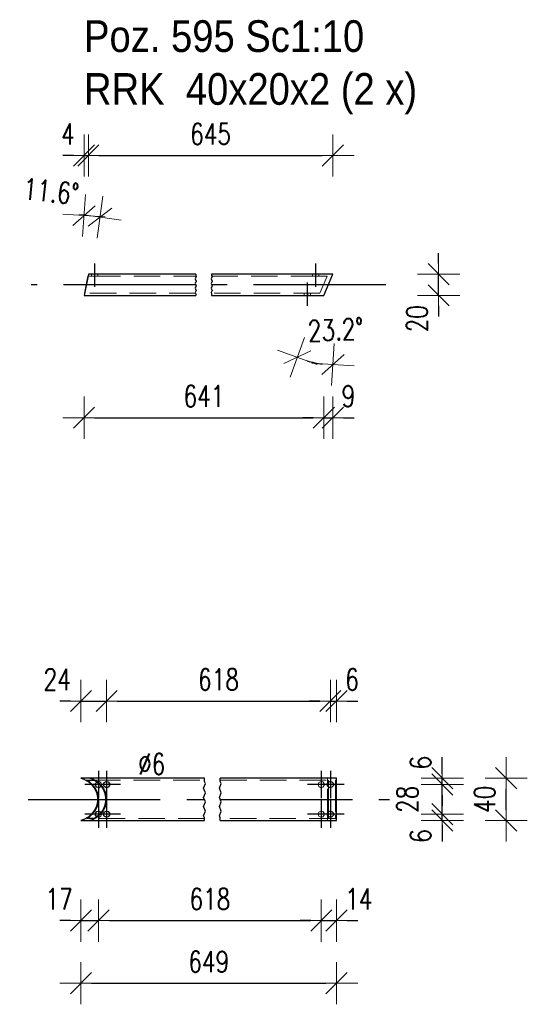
# Model space of a CAD drawing. Header units: millimetres. Extents: x -848 to 5, y 10127 to 10797.
# Tile 15 of 39: x -482 to -434, y 10431 to 10524. Entities that reach past the tile are written whole.
import ezdxf

# ---------------------------------------------------------------- set-up
doc = ezdxf.new("R2010")
doc.units = ezdxf.units.MM
doc.header["$LTSCALE"] = 10
doc.linetypes.add('HIDDEN', pattern=[0.375, 0.25, -0.125])
doc.linetypes.add('MITTE', pattern=[2, 1.25, -0.25, 0.25, -0.25])
doc.layers.get('Defpoints').update_dxf_attribs({"color": 1})
for name, color, linetype, lineweight in [('PS_DIM', 4, 'Continuous', 13), ('PS_Hidden', 2, 'HIDDEN', 9), ('PS_Shape', 161, 'Continuous', 30), ('PS_SOLID', 7, 'Continuous', 30), ('PS_TEXT', 3, 'Continuous', 18)]:
    doc.layers.add(name, color=color, linetype=linetype, lineweight=lineweight)
doc.layers.add('PS_Mid', color=5, linetype='MITTE')
doc.styles.add('gil', font='txt', dxfattribs={"width": 0.9})
doc.styles.add('simplex', font='simplex.shx', dxfattribs={"width": 0.75})
doc.dimstyles.new('1_10_PRZ_DS1-LS10', dxfattribs={"dimtxt": 2, "dimasz": 1, "dimexe": 2, "dimexo": 5, "dimgap": 1, "dimtad": 1, "dimdec": 0, "dimlfac": 10, "dimtxsty": 'simplex', "dimblk": 'dimznak', "dimcen": 2, "dimse1": 1, "dimse2": 1, "dimclrt": 3, "dimadec": 1, "dimazin": 0, "dimtfac": 1, "dimtdec": 0, "dimtix": 1, "dimtmove": 2, "dimatfit": 3, "dimldrblk": 'dim-grot', "dimfxl": 1, "dimarcsym": 0})

# ---------------------------------------------------------------- blocks, each defined once
blk = doc.blocks.new('dimznak')
at = {"color": 0}
for points in [[(0, 2), (0, -2)], [(-2, 0), (2, 0)]]:
    blk.add_lwpolyline(points, dxfattribs=at)
at = {"color": 2}
blk.add_lwpolyline([(1, 1), (-1, -1)], dxfattribs=at)
blk = doc.blocks.new('*D322')
at = {"layer": 'Defpoints', "color": 0, "transparency": 16777216}
for p in [(-452.383, 10500.293), (-453.24, 10498.293), (-452.383, 10498.117), (-454.663, 10492.053)]:
    blk.add_point(p, dxfattribs=at)
at = {"layer": 'PS_DIM', "color": 0, "lineweight": -2, "transparency": 16777216}
blk.add_arc((-452.383, 10500.293), 8.549, 253.50719, 263.29422, dxfattribs=at)
for p, rotation in [((-455.751, 10492.435), 160.1542987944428), ((-452.383, 10491.743), 356.6471112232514)]:
    blk.add_blockref('dimznak', p, dxfattribs=dict(at, rotation=rotation))
at = {"layer": 'PS_DIM', "color": 3, "transparency": 16777216, "insert": (-452.122, 10495.039), "char_height": 2, "attachment_point": 5, "rotation": 2.8479, "style": 'simplex'}
blk.add_mtext('23.2%%d', dxfattribs=at)
blk = doc.blocks.new('dim-grot')
blk.add_hatch(color=256).paths.add_polyline_path([(0, 0), (-2, 0.5), (-2, -0.5)])
blk.add_lwpolyline([(0, 0), (-2, 0.5), (-2, -0.5), (0, 0)])
blk = doc.blocks.new('*D323')
at = {"layer": 'Defpoints', "color": 0, "transparency": 16777216}
for p in [(-452.383, 10500.293), (-442.383, 10500.293), (-452.383, 10498.293)]:
    blk.add_point(p, dxfattribs=at)
at = {"layer": 'PS_DIM', "color": 0, "lineweight": -2, "transparency": 16777216}
for p, q in [((-442.383, 10501.293), (-442.383, 10502.293)), ((-442.383, 10498.293), (-442.383, 10500.293)), ((-442.383, 10497.293), (-442.383, 10496.293))]:
    blk.add_line(p, q, dxfattribs=at)
for p, rotation in [((-442.383, 10500.293), 270), ((-442.383, 10498.293), 90)]:
    blk.add_blockref('dimznak', p, dxfattribs=dict(at, rotation=rotation))
at = {"layer": 'PS_DIM', "color": 3, "transparency": 16777216, "insert": (-444.423, 10496.078), "char_height": 2, "attachment_point": 5, "rotation": 90, "style": 'simplex'}
blk.add_mtext('20', dxfattribs=at)
blk = doc.blocks.new('*D324')
at = {"layer": 'Defpoints', "color": 0, "transparency": 16777216}
for p in [(-474.551, 10449.201), (-476.209, 10448.601), (-474.551, 10439.131)]:
    blk.add_point(p, dxfattribs=at)
at = {"layer": 'PS_DIM', "color": 0, "lineweight": -2, "transparency": 16777216}
for p, q in [((-477.209, 10439.131), (-478.209, 10439.131)), ((-476.209, 10439.131), (-474.551, 10439.131)), ((-473.551, 10439.131), (-472.551, 10439.131))]:
    blk.add_line(p, q, dxfattribs=at)
blk.add_blockref('dimznak', (-476.209, 10439.131), dxfattribs=at)
at = {"layer": 'PS_DIM', "color": 0, "lineweight": -2, "transparency": 16777216, "rotation": 180}
blk.add_blockref('dimznak', (-474.551, 10439.131), dxfattribs=at)
at = {"layer": 'PS_DIM', "color": 3, "transparency": 16777216, "insert": (-478.28, 10441.171), "char_height": 2, "attachment_point": 5, "style": 'simplex'}
blk.add_mtext('17', dxfattribs=at)
blk = doc.blocks.new('*D326')
at = {"layer": 'Defpoints', "color": 0, "transparency": 16777216}
for p in [(-453.479, 10449.201), (-452.037, 10448.601), (-452.037, 10439.131)]:
    blk.add_point(p, dxfattribs=at)
at = {"layer": 'PS_DIM', "color": 0, "lineweight": -2, "transparency": 16777216}
for p, q in [((-454.479, 10439.131), (-455.479, 10439.131)), ((-453.479, 10439.131), (-452.037, 10439.131)), ((-451.037, 10439.131), (-450.037, 10439.131))]:
    blk.add_line(p, q, dxfattribs=at)
blk.add_blockref('dimznak', (-453.479, 10439.131), dxfattribs=at)
at = {"layer": 'PS_DIM', "color": 0, "lineweight": -2, "transparency": 16777216, "rotation": 180}
blk.add_blockref('dimznak', (-452.037, 10439.131), dxfattribs=at)
at = {"layer": 'PS_DIM', "color": 3, "transparency": 16777216, "insert": (-449.93, 10441.171), "char_height": 2, "attachment_point": 5, "style": 'simplex'}
blk.add_mtext('14', dxfattribs=at)
blk = doc.blocks.new('*D328')
at = {"layer": 'Defpoints', "color": 0, "transparency": 16777216}
for p in [(-473.779, 10459.905), (-476.209, 10452.601), (-473.779, 10449.201)]:
    blk.add_point(p, dxfattribs=at)
at = {"layer": 'PS_DIM', "color": 0, "lineweight": -2, "transparency": 16777216}
for p, q in [((-477.209, 10459.905), (-478.209, 10459.905)), ((-476.209, 10459.905), (-473.779, 10459.905)), ((-472.779, 10459.905), (-471.779, 10459.905))]:
    blk.add_line(p, q, dxfattribs=at)
blk.add_blockref('dimznak', (-476.209, 10459.905), dxfattribs=at)
at = {"layer": 'PS_DIM', "color": 0, "lineweight": -2, "transparency": 16777216, "rotation": 180}
blk.add_blockref('dimznak', (-473.779, 10459.905), dxfattribs=at)
at = {"layer": 'PS_DIM', "color": 3, "transparency": 16777216, "insert": (-478.459, 10461.945), "char_height": 2, "attachment_point": 5, "style": 'simplex'}
blk.add_mtext('24', dxfattribs=at)
blk = doc.blocks.new('*D330')
at = {"layer": 'Defpoints', "color": 0, "transparency": 16777216}
for p in [(-452.037, 10459.905), (-452.037, 10452.601), (-452.622, 10449.201)]:
    blk.add_point(p, dxfattribs=at)
at = {"layer": 'PS_DIM', "color": 0, "lineweight": -2, "transparency": 16777216}
for p, q in [((-453.622, 10459.905), (-454.622, 10459.905)), ((-452.622, 10459.905), (-452.037, 10459.905)), ((-451.037, 10459.905), (-450.037, 10459.905))]:
    blk.add_line(p, q, dxfattribs=at)
blk.add_blockref('dimznak', (-452.622, 10459.905), dxfattribs=at)
at = {"layer": 'PS_DIM', "color": 0, "lineweight": -2, "transparency": 16777216, "rotation": 180}
blk.add_blockref('dimznak', (-452.037, 10459.905), dxfattribs=at)
at = {"layer": 'PS_DIM', "color": 3, "transparency": 16777216, "insert": (-450.573, 10461.945), "char_height": 2, "attachment_point": 5, "style": 'simplex'}
blk.add_mtext('6', dxfattribs=at)
blk = doc.blocks.new('*D331')
at = {"layer": 'Defpoints', "color": 0, "transparency": 16777216}
for p in [(-453.479, 10449.201), (-442.037, 10449.201), (-452.037, 10448.601)]:
    blk.add_point(p, dxfattribs=at)
at = {"layer": 'PS_DIM', "color": 0, "lineweight": -2, "transparency": 16777216}
for p, q in [((-442.037, 10450.201), (-442.037, 10451.201)), ((-442.037, 10448.601), (-442.037, 10449.201)), ((-442.037, 10447.601), (-442.037, 10446.601))]:
    blk.add_line(p, q, dxfattribs=at)
for p, rotation in [((-442.037, 10449.201), 270), ((-442.037, 10448.601), 90)]:
    blk.add_blockref('dimznak', p, dxfattribs=dict(at, rotation=rotation))
at = {"layer": 'PS_DIM', "color": 3, "transparency": 16777216, "insert": (-444.077, 10447.137), "char_height": 2, "attachment_point": 5, "rotation": 90, "style": 'simplex'}
blk.add_mtext('6', dxfattribs=at)
blk = doc.blocks.new('*D332')
at = {"layer": 'Defpoints', "color": 0, "transparency": 16777216}
for p in [(-453.479, 10452.001), (-442.037, 10452.001), (-453.479, 10449.201)]:
    blk.add_point(p, dxfattribs=at)
at = {"layer": 'PS_DIM', "color": 0, "lineweight": -2, "transparency": 16777216}
for p, q in [((-442.037, 10453.001), (-442.037, 10454.001)), ((-442.037, 10449.201), (-442.037, 10452.001)), ((-442.037, 10448.201), (-442.037, 10447.201))]:
    blk.add_line(p, q, dxfattribs=at)
for p, rotation in [((-442.037, 10452.001), 270), ((-442.037, 10449.201), 90)]:
    blk.add_blockref('dimznak', p, dxfattribs=dict(at, rotation=rotation))
at = {"layer": 'PS_DIM', "color": 3, "transparency": 16777216, "insert": (-445.339, 10450.601), "char_height": 2, "attachment_point": 5, "rotation": 90, "style": 'simplex'}
blk.add_mtext('28', dxfattribs=at)
blk = doc.blocks.new('*D333')
at = {"layer": 'Defpoints', "color": 0, "transparency": 16777216}
for p in [(-453.479, 10452.001), (-452.037, 10452.601), (-442.037, 10452.601)]:
    blk.add_point(p, dxfattribs=at)
at = {"layer": 'PS_DIM', "color": 0, "lineweight": -2, "transparency": 16777216}
for p, q in [((-442.037, 10453.601), (-442.037, 10454.601)), ((-442.037, 10452.001), (-442.037, 10452.601)), ((-442.037, 10451.001), (-442.037, 10450.001))]:
    blk.add_line(p, q, dxfattribs=at)
for p, rotation in [((-442.037, 10452.601), 270), ((-442.037, 10452.001), 90)]:
    blk.add_blockref('dimznak', p, dxfattribs=dict(at, rotation=rotation))
at = {"layer": 'PS_DIM', "color": 3, "transparency": 16777216, "insert": (-444.077, 10454.066), "char_height": 2, "attachment_point": 5, "rotation": 90, "style": 'simplex'}
blk.add_mtext('6', dxfattribs=at)
blk = doc.blocks.new('*D540')
at = {"layer": 'Defpoints', "color": 0, "transparency": 16777216}
for p in [(-452.383, 10500.293), (-453.24, 10498.293), (-452.383, 10486.716)]:
    blk.add_point(p, dxfattribs=at)
at = {"layer": 'PS_DIM', "color": 0, "lineweight": -2, "transparency": 16777216}
for p, q in [((-454.24, 10486.716), (-455.24, 10486.716)), ((-453.24, 10486.716), (-452.383, 10486.716)), ((-451.383, 10486.716), (-450.383, 10486.716))]:
    blk.add_line(p, q, dxfattribs=at)
blk.add_blockref('dimznak', (-453.24, 10486.716), dxfattribs=at)
at = {"layer": 'PS_DIM', "color": 0, "lineweight": -2, "transparency": 16777216, "rotation": 180}
blk.add_blockref('dimznak', (-452.383, 10486.716), dxfattribs=at)
at = {"layer": 'PS_DIM', "color": 3, "transparency": 16777216, "insert": (-450.919, 10488.756), "char_height": 2, "attachment_point": 5, "style": 'simplex'}
blk.add_mtext('9', dxfattribs=at)
blk = doc.blocks.new('*D541')
at = {"layer": 'Defpoints', "color": 0, "transparency": 16777216}
for p in [(-475.509, 10511.526), (-475.509, 10500.293), (-475.919, 10498.293)]:
    blk.add_point(p, dxfattribs=at)
at = {"layer": 'PS_DIM', "color": 0, "lineweight": -2, "transparency": 16777216}
for p, q in [((-476.919, 10511.526), (-477.919, 10511.526)), ((-475.919, 10511.526), (-475.509, 10511.526)), ((-474.509, 10511.526), (-473.509, 10511.526))]:
    blk.add_line(p, q, dxfattribs=at)
blk.add_blockref('dimznak', (-475.919, 10511.526), dxfattribs=at)
at = {"layer": 'PS_DIM', "color": 0, "lineweight": -2, "transparency": 16777216, "rotation": 180}
blk.add_blockref('dimznak', (-475.509, 10511.526), dxfattribs=at)
at = {"layer": 'PS_DIM', "color": 3, "transparency": 16777216, "insert": (-477.455, 10513.566), "char_height": 2, "attachment_point": 5, "style": 'simplex'}
blk.add_mtext('4', dxfattribs=at)
blk = doc.blocks.new('*X728')
at = {"color": 3, "style": 'gil', "width": 0.9}
for s, p in [('Poz. 595 Sc1:10', (-475.919, 10521.323)), ('RRK  40x20x2 (2 x)', (-475.919, 10516.323))]:
    blk.add_text(s, height=3, dxfattribs=at).set_placement(p)
blk = doc.blocks.new('*X729')
at = {"color": 1}
for p, q in [((-465.359, 10500.293), (-465.359, 10500.175)), ((-465.359, 10500.175), (-465.313, 10500.066)), ((-463.859, 10500.293), (-463.859, 10500.175)), ((-463.859, 10500.175), (-463.813, 10500.066)), ((-465.313, 10500.066), (-465.405, 10499.85)), ((-465.405, 10499.85), (-465.313, 10499.633)), ((-465.313, 10499.633), (-465.405, 10499.416)), ((-465.405, 10499.416), (-465.313, 10499.2)), ((-463.813, 10500.066), (-463.905, 10499.85)), ((-463.905, 10499.85), (-463.813, 10499.633)), ((-463.813, 10499.633), (-463.905, 10499.416)), ((-463.905, 10499.416), (-463.813, 10499.2)), ((-465.313, 10499.2), (-465.405, 10498.983)), ((-465.405, 10498.983), (-465.313, 10498.766)), ((-465.313, 10498.766), (-465.405, 10498.549)), ((-465.405, 10498.549), (-465.359, 10498.441)), ((-465.359, 10498.441), (-465.359, 10498.293)), ((-463.813, 10499.2), (-463.905, 10498.983)), ((-463.905, 10498.983), (-463.813, 10498.766)), ((-463.813, 10498.766), (-463.905, 10498.549)), ((-463.905, 10498.549), (-463.859, 10498.441)), ((-463.859, 10498.441), (-463.859, 10498.293))]:
    blk.add_line(p, q, dxfattribs=at)
at = {"layer": 'PS_Hidden', "color": 2, "linetype": 'HIDDEN'}
for p, q in [((-475.209, 10500.293), (-475.209, 10500.093)), ((-474.627, 10500.093), (-474.627, 10500.293)), ((-454.306, 10500.293), (-454.306, 10500.093)), ((-453.939, 10500.293), (-454.024, 10500.093)), ((-453.724, 10500.093), (-453.724, 10500.293)), ((-475.878, 10498.493), (-475.55, 10500.093)), ((-475.55, 10500.093), (-474.961, 10500.093)), ((-474.961, 10500.093), (-465.359, 10500.093)), ((-463.859, 10500.093), (-453.972, 10500.093)), ((-453.972, 10500.093), (-452.936, 10500.093)), ((-452.936, 10500.093), (-453.622, 10498.493)), ((-465.359, 10498.493), (-475.878, 10498.493)), ((-453.622, 10498.493), (-463.859, 10498.493)), ((-455.096, 10498.493), (-455.096, 10498.293)), ((-454.71, 10498.493), (-454.796, 10498.293)), ((-454.514, 10498.293), (-454.514, 10498.493))]:
    blk.add_line(p, q, dxfattribs=at)
at = {"layer": 'PS_Mid', "color": 5, "linetype": 'MITTE'}
for p, q in [((-474.909, 10499.093), (-474.909, 10501.293)), ((-474.909, 10499.093), (-474.909, 10501.293)), ((-454.024, 10501.293), (-454.024, 10499.093)), ((-454.024, 10501.293), (-454.024, 10499.093)), ((-465.359, 10499.293), (-480.919, 10499.293)), ((-447.383, 10499.293), (-463.859, 10499.293)), ((-454.796, 10497.293), (-454.796, 10499.493)), ((-454.796, 10497.293), (-454.796, 10499.493))]:
    blk.add_line(p, q, dxfattribs=at)
at = {"layer": 'PS_SOLID', "color": 7, "linetype": 'Continuous'}
for p, q in [((-475.509, 10500.293), (-475.919, 10498.293)), ((-465.359, 10500.293), (-475.509, 10500.293)), ((-452.383, 10500.293), (-463.859, 10500.293)), ((-453.24, 10498.293), (-452.383, 10500.293)), ((-475.919, 10498.293), (-465.359, 10498.293)), ((-463.859, 10498.293), (-454.848, 10498.293)), ((-454.848, 10498.293), (-453.24, 10498.293))]:
    blk.add_line(p, q, dxfattribs=at)
blk = doc.blocks.new('*X730')
at = {"color": 1}
for p, q in [((-464.621, 10451.654), (-464.438, 10452.088)), ((-464.529, 10452.304), (-464.529, 10452.601)), ((-464.438, 10452.088), (-464.529, 10452.304)), ((-463.121, 10451.654), (-462.938, 10452.088)), ((-463.029, 10452.304), (-463.029, 10452.601)), ((-462.938, 10452.088), (-463.029, 10452.304)), ((-464.438, 10451.221), (-464.621, 10451.654)), ((-464.621, 10450.787), (-464.438, 10451.221)), ((-464.438, 10450.354), (-464.621, 10450.787)), ((-462.938, 10451.221), (-463.121, 10451.654)), ((-463.121, 10450.787), (-462.938, 10451.221)), ((-462.938, 10450.354), (-463.121, 10450.787)), ((-464.621, 10449.92), (-464.438, 10450.354)), ((-464.438, 10449.487), (-464.621, 10449.92)), ((-463.121, 10449.92), (-462.938, 10450.354)), ((-462.938, 10449.487), (-463.121, 10449.92)), ((-464.621, 10449.053), (-464.438, 10449.487)), ((-464.529, 10448.837), (-464.621, 10449.053)), ((-463.121, 10449.053), (-462.938, 10449.487)), ((-463.029, 10448.837), (-463.121, 10449.053)), ((-464.529, 10448.601), (-464.529, 10448.837)), ((-463.029, 10448.601), (-463.029, 10448.837))]:
    blk.add_line(p, q, dxfattribs=at)
at = {"layer": 'PS_Hidden', "color": 2, "linetype": 'HIDDEN'}
for p, q in [((-474.976, 10452.401), (-464.529, 10452.401)), ((-474.718, 10452.241), (-474.701, 10452.261)), ((-474.701, 10452.261), (-474.499, 10452.297)), ((-474.499, 10452.297), (-474.321, 10452.194)), ((-474.321, 10452.194), (-474.251, 10452.001)), ((-474.251, 10452.001), (-474.311, 10451.836)), ((-463.029, 10452.401), (-452.123, 10452.401)), ((-453.779, 10452.001), (-453.709, 10452.194)), ((-453.709, 10451.809), (-453.779, 10452.001)), ((-453.709, 10452.194), (-453.532, 10452.297)), ((-453.532, 10451.706), (-453.709, 10451.809)), ((-453.532, 10452.297), (-453.329, 10452.261)), ((-453.329, 10451.742), (-453.532, 10451.706)), ((-453.329, 10452.261), (-453.198, 10452.104)), ((-453.198, 10451.899), (-453.329, 10451.742)), ((-453.198, 10452.104), (-453.198, 10451.899)), ((-452.895, 10451.899), (-452.895, 10452.601)), ((-452.895, 10449.099), (-452.895, 10451.899)), ((-452.852, 10451.809), (-452.885, 10451.899)), ((-452.809, 10452.219), (-452.809, 10452.401)), ((-452.809, 10449.419), (-452.809, 10451.784)), ((-452.123, 10452.401), (-452.123, 10451.899)), ((-452.123, 10451.899), (-452.123, 10449.099)), ((-474.701, 10448.942), (-474.718, 10448.962)), ((-474.499, 10448.906), (-474.701, 10448.942)), ((-474.321, 10449.009), (-474.499, 10448.906)), ((-474.251, 10449.201), (-474.321, 10449.009)), ((-474.311, 10449.367), (-474.251, 10449.201)), ((-453.779, 10449.201), (-453.709, 10449.394)), ((-453.709, 10449.009), (-453.779, 10449.201)), ((-453.709, 10449.394), (-453.532, 10449.497)), ((-453.532, 10448.906), (-453.709, 10449.009)), ((-453.532, 10449.497), (-453.329, 10449.461)), ((-453.329, 10448.942), (-453.532, 10448.906)), ((-453.329, 10449.461), (-453.198, 10449.304)), ((-453.198, 10449.099), (-453.329, 10448.942)), ((-453.198, 10449.304), (-453.198, 10449.099)), ((-452.895, 10448.601), (-452.895, 10449.099)), ((-452.809, 10448.801), (-452.809, 10448.984)), ((-452.123, 10449.099), (-452.123, 10448.801)), ((-476.209, 10448.602), (-476.209, 10448.601)), ((-464.529, 10448.801), (-474.976, 10448.801)), ((-452.123, 10448.801), (-463.029, 10448.801))]:
    blk.add_line(p, q, dxfattribs=at)
at = {"layer": 'PS_Mid', "color": 5, "linetype": 'MITTE'}
for p, q in [((-474.551, 10453.301), (-474.551, 10450.701)), ((-473.779, 10453.301), (-473.779, 10450.701)), ((-453.479, 10453.301), (-453.479, 10450.701)), ((-452.622, 10453.301), (-452.622, 10450.701)), ((-473.251, 10452.001), (-475.851, 10452.001)), ((-472.479, 10452.001), (-475.079, 10452.001)), ((-452.179, 10452.001), (-454.779, 10452.001)), ((-451.322, 10452.001), (-453.922, 10452.001)), ((-481.209, 10450.601), (-464.529, 10450.601)), ((-474.551, 10450.501), (-474.551, 10447.901)), ((-473.779, 10450.501), (-473.779, 10447.901)), ((-463.029, 10450.601), (-447.037, 10450.601)), ((-453.479, 10450.501), (-453.479, 10447.901)), ((-452.622, 10450.501), (-452.622, 10447.901)), ((-473.251, 10449.201), (-475.851, 10449.201)), ((-472.479, 10449.201), (-475.079, 10449.201)), ((-452.179, 10449.201), (-454.779, 10449.201)), ((-451.322, 10449.201), (-453.922, 10449.201))]:
    blk.add_line(p, q, dxfattribs=at)
at = {"layer": 'PS_SOLID', "color": 7, "linetype": 'Continuous'}
for p, q in [((-475.354, 10452.601), (-476.209, 10452.601)), ((-476.209, 10452.601), (-476.209, 10452.601)), ((-476.209, 10452.601), (-475.927, 10452.505)), ((-475.927, 10452.505), (-475.531, 10452.278)), ((-475.446, 10452.278), (-475.661, 10452.401)), ((-475.661, 10452.401), (-474.976, 10452.401)), ((-475.531, 10452.278), (-475.193, 10451.982)), ((-475.107, 10451.982), (-475.446, 10452.278)), ((-473.832, 10452.601), (-475.354, 10452.601)), ((-475.354, 10452.601), (-475.07, 10452.505)), ((-475.193, 10451.982), (-474.926, 10451.63)), ((-474.841, 10451.63), (-475.107, 10451.982)), ((-475.07, 10452.505), (-474.674, 10452.278)), ((-474.976, 10452.401), (-474.76, 10452.278)), ((-474.833, 10452.104), (-474.718, 10452.241)), ((-474.833, 10451.899), (-474.833, 10452.104)), ((-474.701, 10451.742), (-474.833, 10451.899)), ((-474.76, 10452.278), (-474.422, 10451.982)), ((-474.499, 10451.706), (-474.701, 10451.742)), ((-474.674, 10452.278), (-474.336, 10451.982)), ((-474.321, 10451.809), (-474.499, 10451.706)), ((-474.422, 10451.982), (-474.155, 10451.63)), ((-474.336, 10451.982), (-474.069, 10451.63)), ((-474.311, 10451.836), (-474.321, 10451.809)), ((-474.079, 10452.001), (-474.009, 10452.194)), ((-474.009, 10451.809), (-474.079, 10452.001)), ((-474.009, 10452.194), (-473.832, 10452.297)), ((-473.832, 10451.706), (-474.009, 10451.809)), ((-464.529, 10452.601), (-473.832, 10452.601)), ((-473.832, 10452.297), (-473.629, 10452.261)), ((-473.629, 10451.742), (-473.832, 10451.706)), ((-473.629, 10452.261), (-473.498, 10452.104)), ((-473.498, 10451.899), (-473.629, 10451.742)), ((-473.498, 10452.104), (-473.498, 10451.899)), ((-452.674, 10452.601), (-463.029, 10452.601)), ((-452.922, 10452.001), (-452.852, 10452.194)), ((-452.852, 10451.809), (-452.922, 10452.001)), ((-452.852, 10452.194), (-452.674, 10452.297)), ((-452.674, 10451.706), (-452.852, 10451.809)), ((-452.809, 10451.784), (-452.809, 10452.219)), ((-452.037, 10452.601), (-452.674, 10452.601)), ((-452.674, 10452.297), (-452.472, 10452.261)), ((-452.472, 10451.742), (-452.674, 10451.706)), ((-452.472, 10452.261), (-452.34, 10452.104)), ((-452.34, 10451.899), (-452.472, 10451.742)), ((-452.34, 10452.104), (-452.34, 10451.899)), ((-452.037, 10448.801), (-452.037, 10452.601)), ((-474.926, 10451.63), (-474.742, 10451.236)), ((-474.657, 10451.236), (-474.841, 10451.63)), ((-474.742, 10451.236), (-474.648, 10450.816)), ((-474.563, 10450.816), (-474.657, 10451.236)), ((-474.648, 10450.816), (-474.648, 10450.387)), ((-474.563, 10450.387), (-474.563, 10450.816)), ((-474.155, 10451.63), (-473.971, 10451.236)), ((-474.069, 10451.63), (-473.885, 10451.236)), ((-473.971, 10451.236), (-473.877, 10450.816)), ((-473.885, 10451.236), (-473.791, 10450.816)), ((-473.877, 10450.816), (-473.877, 10450.387)), ((-473.791, 10450.816), (-473.791, 10450.387)), ((-474.742, 10449.967), (-474.926, 10449.573)), ((-474.841, 10449.573), (-474.657, 10449.967)), ((-474.648, 10450.387), (-474.742, 10449.967)), ((-474.657, 10449.967), (-474.563, 10450.387)), ((-473.971, 10449.967), (-474.155, 10449.573)), ((-473.885, 10449.967), (-474.069, 10449.573)), ((-473.877, 10450.387), (-473.971, 10449.967)), ((-473.832, 10450.207), (-473.885, 10449.967)), ((-473.791, 10450.387), (-473.832, 10450.207)), ((-475.531, 10448.925), (-475.927, 10448.698)), ((-475.661, 10448.801), (-475.446, 10448.925)), ((-475.193, 10449.221), (-475.531, 10448.925)), ((-475.446, 10448.925), (-475.107, 10449.221)), ((-474.926, 10449.573), (-475.193, 10449.221)), ((-475.107, 10449.221), (-474.841, 10449.573)), ((-474.674, 10448.925), (-475.07, 10448.698)), ((-474.76, 10448.925), (-474.976, 10448.801)), ((-474.833, 10449.304), (-474.701, 10449.461)), ((-474.833, 10449.099), (-474.833, 10449.304)), ((-474.718, 10448.962), (-474.833, 10449.099)), ((-474.422, 10449.221), (-474.76, 10448.925)), ((-474.701, 10449.461), (-474.499, 10449.497)), ((-474.336, 10449.221), (-474.674, 10448.925)), ((-474.499, 10449.497), (-474.321, 10449.394)), ((-474.155, 10449.573), (-474.422, 10449.221)), ((-474.069, 10449.573), (-474.336, 10449.221)), ((-474.321, 10449.394), (-474.311, 10449.367)), ((-474.079, 10449.201), (-474.009, 10449.394)), ((-474.009, 10449.009), (-474.079, 10449.201)), ((-474.009, 10449.394), (-473.832, 10449.497)), ((-473.832, 10448.906), (-474.009, 10449.009)), ((-473.832, 10449.497), (-473.629, 10449.461)), ((-473.629, 10448.942), (-473.832, 10448.906)), ((-473.629, 10449.461), (-473.498, 10449.304)), ((-473.498, 10449.099), (-473.629, 10448.942)), ((-473.498, 10449.304), (-473.498, 10449.099)), ((-452.922, 10449.201), (-452.852, 10449.394)), ((-452.852, 10449.009), (-452.922, 10449.201)), ((-452.852, 10449.394), (-452.674, 10449.497)), ((-452.674, 10448.906), (-452.852, 10449.009)), ((-452.809, 10448.984), (-452.809, 10449.419)), ((-452.674, 10449.497), (-452.472, 10449.461)), ((-452.472, 10448.942), (-452.674, 10448.906)), ((-452.472, 10449.461), (-452.34, 10449.304)), ((-452.34, 10449.099), (-452.472, 10448.942)), ((-452.34, 10449.304), (-452.34, 10449.099)), ((-475.927, 10448.698), (-476.209, 10448.602)), ((-476.209, 10448.602), (-476.209, 10448.601)), ((-476.209, 10448.601), (-475.354, 10448.601)), ((-474.976, 10448.801), (-475.661, 10448.801)), ((-475.07, 10448.698), (-475.354, 10448.601)), ((-475.354, 10448.601), (-464.529, 10448.601)), ((-463.029, 10448.601), (-452.037, 10448.601)), ((-452.037, 10448.601), (-452.037, 10448.801))]:
    blk.add_line(p, q, dxfattribs=at)

msp = doc.modelspace()

# ---------------------------------------------------------------- block references
at = {"layer": 'PS_DIM'}
for p, rotation in [((-475.919, 10505.842), 176.2026733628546), ((-474.401, 10505.688), 352.1980317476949)]:
    msp.add_blockref('dimznak', p, dxfattribs=dict(at, rotation=rotation))
at = {"layer": 'PS_Shape', "color": 31}
for name in ['*X729', '*X730']:
    msp.add_blockref(name, (0, 0), dxfattribs=at)
at = {"layer": 'PS_TEXT'}
msp.add_blockref('*X728', (0, 0), dxfattribs=at)

# ---------------------------------------------------------------- texts
at = {"layer": 'PS_DIM', "color": 3, "insert": (-479.027, 10508.125), "char_height": 2, "attachment_point": 5, "rotation": 354.20035, "style": 'simplex'}
msp.add_mtext('11.6%%d', dxfattribs=at)
at = {"layer": 'PS_DIM', "insert": (-470.803, 10452.949), "char_height": 2, "attachment_point": 7, "style": 'simplex'}
msp.add_mtext('\\A1;%%c6', dxfattribs=at)

# ---------------------------------------------------------------- dimensions: what is measured, and where the dimension line sits
at = {"layer": 'PS_DIM'}
for base, p1, p2, picture, middle in [((-475.509, 10511.526), (-475.919, 10498.293), (-475.509, 10500.293), '*D541', (-477.455, 10513.566)), ((-452.383, 10486.716), (-453.24, 10498.293), (-452.383, 10500.293), '*D540', (-450.919, 10488.756))]:
    dim = msp.add_linear_dim(base=base, p1=p1, p2=p2, dimstyle='1_10_PRZ_DS1-LS10', dxfattribs=at)
    dim.commit()
    dim.dimension.update_dxf_attribs({"geometry": picture, "text_midpoint": middle, "dimtype": 128})
for base, p1, p2, location, text in [((-452.383, 10511.526), (-475.509, 10500.293), (-452.383, 10500.293), (-463.946, 10513.566), '645'), ((-453.24, 10486.716), (-475.919, 10498.293), (-453.24, 10498.293), (-464.58, 10488.756), '641'), ((-452.622, 10459.905), (-473.779, 10449.201), (-452.622, 10449.201), (-463.201, 10461.945), '618'), ((-453.479, 10439.131), (-474.551, 10449.201), (-453.479, 10449.201), (-464.015, 10441.171), '618'), ((-452.037, 10433.207), (-476.209, 10448.601), (-452.037, 10448.601), (-464.123, 10435.247), '649')]:
    msp.add_linear_dim(base=base, p1=p1, p2=p2, location=location, text=text, dimstyle='1_10_PRZ_DS1-LS10', dxfattribs=at).render()
for base, p1, p2, text, picture, middle in [((-442.383, 10500.293), (-452.383, 10498.293), (-452.383, 10500.293), '20', '*D323', (-444.423, 10496.078)), ((-442.037, 10452.601), (-453.479, 10452.001), (-452.037, 10452.601), '6', '*D333', (-444.077, 10454.066)), ((-442.037, 10452.001), (-453.479, 10449.201), (-453.479, 10452.001), '28', '*D332', (-445.339, 10450.601)), ((-442.037, 10449.201), (-452.037, 10448.601), (-453.479, 10449.201), '6', '*D331', (-444.077, 10447.137))]:
    dim = msp.add_linear_dim(base=base, p1=p1, p2=p2, angle=90, text=text, dimstyle='1_10_PRZ_DS1-LS10', dxfattribs=at)
    dim.commit()
    dim.dimension.update_dxf_attribs({"geometry": picture, "text_midpoint": middle, "dimtype": 128})
dim = msp.add_angular_dim_3p(base=(-454.663, 10492.053), center=(-452.383, 10500.293), p1=(-453.24, 10498.293), p2=(-452.383, 10498.117), text='23.2%%d', dimstyle='1_10_PRZ_DS1-LS10', dxfattribs=at)
dim.commit()
dim.dimension.update_dxf_attribs({"geometry": '*D322', "text_midpoint": (-452.122, 10495.039), "dimtype": 133})
for base, p1, p2, text, picture, middle in [((-473.779, 10459.905), (-476.209, 10452.601), (-473.779, 10449.201), '24', '*D328', (-478.459, 10461.945)), ((-452.037, 10459.905), (-452.622, 10449.201), (-452.037, 10452.601), '6', '*D330', (-450.573, 10461.945)), ((-474.551, 10439.131), (-476.209, 10448.601), (-474.551, 10449.201), '17', '*D324', (-478.28, 10441.171)), ((-452.037, 10439.131), (-453.479, 10449.201), (-452.037, 10448.601), '14', '*D326', (-449.93, 10441.171))]:
    dim = msp.add_linear_dim(base=base, p1=p1, p2=p2, text=text, dimstyle='1_10_PRZ_DS1-LS10', dxfattribs=at)
    dim.commit()
    dim.dimension.update_dxf_attribs({"geometry": picture, "text_midpoint": middle, "dimtype": 128})
msp.add_linear_dim(base=(-435.997, 10452.601), p1=(-452.037, 10448.601), p2=(-452.037, 10452.601), angle=90, location=(-438.037, 10450.601), text='40', dimstyle='1_10_PRZ_DS1-LS10', dxfattribs=at).render()

doc.saveas('drawing.dxf')
